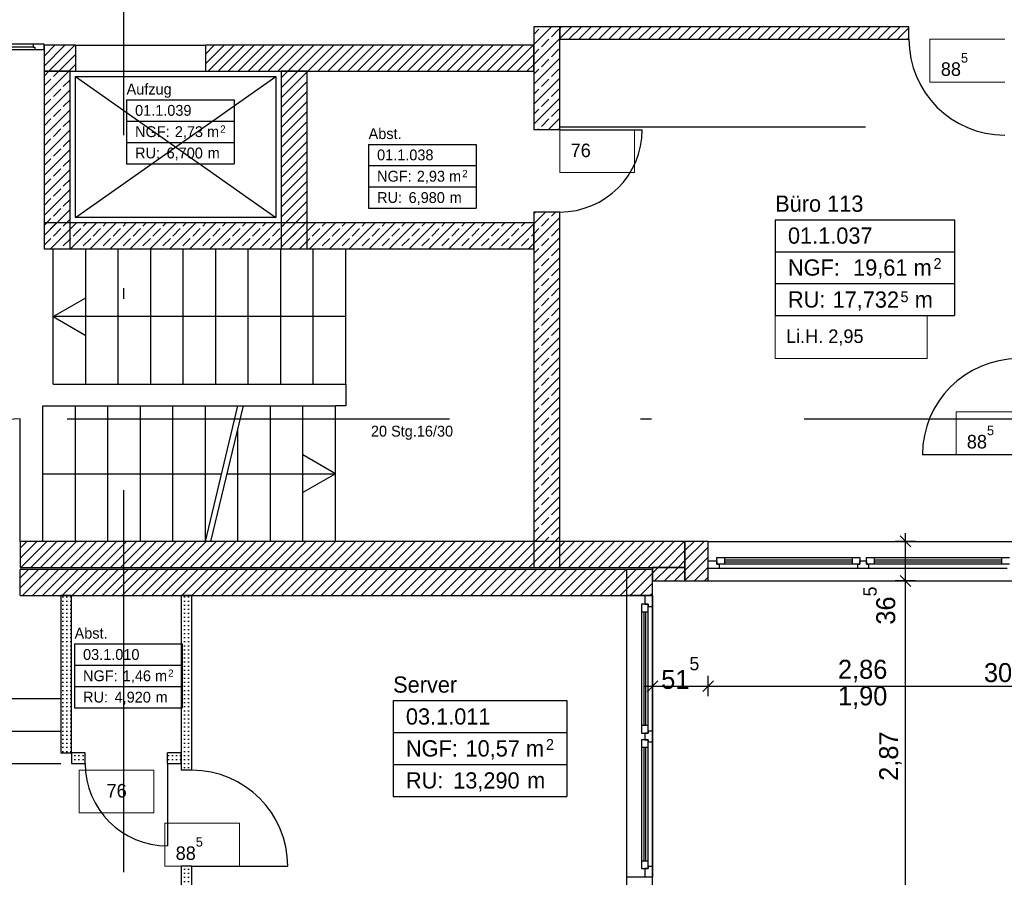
# Model space of a CAD drawing. Extents: x -28.8 to 46.3, y -5 to 85.1.
# Tile 11 of 26: x 4.5 to 13.6, y 26 to 33.9. Entities that reach past the tile are written whole.
import ezdxf

# ---------------------------------------------------------------- set-up
doc = ezdxf.new("R2010")
doc.units = 0
doc.header["$MEASUREMENT"] = 0
for name, pattern in [('Strichlinie', [0.005644, 0.002822, -0.002822]), ('Strichpunktlinie', [0.006703, 0.003528, -0.001764, 0, -0.001411]), ('Wipeout_Contour', [1, 0, -1])]:
    doc.linetypes.add(name, pattern=pattern)
for name, color, linetype in [('1._OG_2_0', 7, 'Continuous'), ('1._OG_2_P_BM_AUSSEN', 7, 'Continuous'), ('1._OG_2_P_ZE_BILD', 7, 'Continuous'), ('1._OG_2_P_ZE_SYMBOL', 7, 'Continuous'), ('1._OG_2_P_ZE_TEXT', 7, 'Continuous'), ('1._OG_2_R_NT_INNENWAND', 7, 'Continuous'), ('1._OG_2_R_NT_TREPPE', 7, 'Continuous'), ('1._OG_2_R_NT_TUER', 7, 'Continuous'), ('1._OG_2_R_TR_AUSSENWAND', 7, 'Continuous'), ('1._OG_2_R_TR_INNENWAND', 7, 'Continuous'), ('1._OG_2_R_TR_UNTERZUG', 7, 'Continuous'), ('1._OG_2_Räume', 7, 'Continuous')]:
    doc.layers.add(name, color=color, linetype=linetype)
doc.styles.add('ERSTELLTER_STIL_1', font='txt')
doc.styles.add('ERSTELLTER_STIL_2', font='txt')
pattern_1 = [(45, (0, 0), (-0.04596194, 0.04596194), [])]
pattern_2 = [(45, (0, 0), (-0.0919239, 0.0919239), []), (45, (-0.04596, 0.04596), (-0.0919239, 0.0919239), [0.0975, -0.0325])]
pattern_3 = [(0, (0, 0), (0, 0.0375), [0, -0.0375])]

msp = doc.modelspace()

# ---------------------------------------------------------------- hatches: boundary and pattern name
at = {"layer": '1._OG_2_R_NT_INNENWAND', "linetype": 'Continuous', "ltscale": 1000}
h = msp.add_hatch(dxfattribs=at)
h.set_pattern_fill('Gips_0002', color=256, style=0, pattern_type=2)
h.set_pattern_definition(pattern_3)
h.paths.add_polyline_path([(4.895, 28.625), (4.895, 27.175), (4.995, 27.175), (4.995, 28.625)], flags=0)
h = msp.add_hatch(dxfattribs=at)
h.set_pattern_fill('Gips_0002', color=256, style=0, pattern_type=2)
h.set_pattern_definition(pattern_3)
h.paths.add_polyline_path([(6.005, 28.625), (6.005, 27.0125), (6.105, 27.0125), (6.105, 28.625)], flags=0)
h = msp.add_hatch(dxfattribs=at)
h.set_pattern_fill('Gips_0002', color=256, style=0, pattern_type=2)
h.set_pattern_definition(pattern_3)
h.paths.add_polyline_path([(4.995, 27.075), (5.12, 27.075), (5.12, 27.175), (4.995, 27.175)], flags=0)
h = msp.add_hatch(dxfattribs=at)
h.set_pattern_fill('Gips_0002', color=256, style=0, pattern_type=2)
h.set_pattern_definition(pattern_3)
h.paths.add_polyline_path([(5.88, 27.075), (6.005, 27.075), (6.005, 27.175), (5.88, 27.175)], flags=0)
h = msp.add_hatch(dxfattribs=at)
h.set_pattern_fill('Gips_0002', color=256, style=0, pattern_type=2)
h.set_pattern_definition(pattern_3)
h.paths.add_polyline_path([(6.005, 22.625), (6.105, 22.625), (6.105, 26.1275), (6.005, 26.1275)], flags=0)
at = {"layer": '1._OG_2_R_TR_AUSSENWAND', "linetype": 'Continuous', "ltscale": 1000}
h = msp.add_hatch(dxfattribs=at)
h.set_pattern_fill('MW_Kalksandstein_0002', color=256, style=0, pattern_type=2)
h.set_pattern_definition(pattern_1)
h.paths.add_polyline_path([(10.87, 29.125), (10.655, 29.125), (10.655, 28.76), (10.87, 28.76), (10.87, 28.875), (10.87, 28.945)], flags=0)
h = msp.add_hatch(dxfattribs=at)
h.set_pattern_fill('MW_Kalksandstein_0002', color=256, style=0, pattern_type=2)
h.set_pattern_definition(pattern_1)
h.paths.add_polyline_path([(10.355, 28.865), (10.115, 28.865), (10.115, 28.625), (10.285, 28.625), (10.355, 28.625)], flags=0)
at = {"layer": '1._OG_2_R_TR_INNENWAND', "linetype": 'Continuous', "ltscale": 1000}
h = msp.add_hatch(dxfattribs=at)
h.set_pattern_fill('Beton__Stahlbeton_0002', color=256, style=0, pattern_type=2)
h.set_pattern_definition(pattern_2)
h.paths.add_polyline_path([(9.26, 33.875), (9.26, 32.925), (9.5, 32.925), (9.5, 33.875)], flags=0)
h = msp.add_hatch(dxfattribs=at)
h.set_pattern_fill('MW_Kalksandstein_0002', color=256, style=0, pattern_type=2)
h.set_pattern_definition(pattern_1)
h.paths.add_polyline_path([(9.5, 33.875), (9.5, 33.76), (12.7213, 33.76), (12.7213, 33.875)], flags=0)
h = msp.add_hatch(dxfattribs=at)
h.set_pattern_fill('MW_Kalksandstein_0002', color=256, style=0, pattern_type=2)
h.set_pattern_definition(pattern_1)
h.paths.add_polyline_path([(4.74, 33.705), (4.74, 33.465), (5.03, 33.465), (5.03, 33.705)], flags=0)
h = msp.add_hatch(dxfattribs=at)
h.set_pattern_fill('MW_Kalksandstein_0002', color=256, style=0, pattern_type=2)
h.set_pattern_definition(pattern_1)
h.paths.add_polyline_path([(6.23, 33.705), (6.23, 33.465), (9.26, 33.465), (9.26, 33.705)], flags=0)
h = msp.add_hatch(dxfattribs=at)
h.set_pattern_fill('Beton__Stahlbeton_0002', color=256, style=0, pattern_type=2)
h.set_pattern_definition(pattern_2)
h.paths.add_polyline_path([(4.98, 31.825), (4.98, 33.465), (4.74, 33.465), (4.74, 31.825)], flags=0)
h = msp.add_hatch(dxfattribs=at)
h.set_pattern_fill('MW_Kalksandstein_0002', color=256, style=0, pattern_type=2)
h.set_pattern_definition(pattern_1)
h.paths.add_polyline_path([(6.93, 33.465), (6.93, 31.825), (7.17, 31.825), (7.17, 33.465)], flags=0)
h = msp.add_hatch(dxfattribs=at)
h.set_pattern_fill('Beton__Stahlbeton_0002', color=256, style=0, pattern_type=2)
h.set_pattern_definition(pattern_2)
h.paths.add_polyline_path([(9.26, 28.885), (9.5, 28.885), (9.5, 32.165), (9.26, 32.165)], flags=0)
h = msp.add_hatch(dxfattribs=at)
h.set_pattern_fill('Beton__Stahlbeton_0002', color=256, style=0, pattern_type=2)
h.set_pattern_definition(pattern_2)
h.paths.add_polyline_path([(4.74, 31.825), (9.26, 31.825), (9.26, 32.065), (4.74, 32.065)], flags=0)
h = msp.add_hatch(dxfattribs=at)
h.set_pattern_fill('MW_Kalksandstein_0002', color=256, style=0, pattern_type=2)
h.set_pattern_definition(pattern_1)
h.paths.add_polyline_path([(10.655, 29.125), (4.52, 29.125), (4.52, 28.885), (10.655, 28.885)], flags=0)
h = msp.add_hatch(dxfattribs=at)
h.set_pattern_fill('MW_Kalksandstein_0002', color=256, style=0, pattern_type=2)
h.set_pattern_definition(pattern_1)
h.paths.add_polyline_path([(10.355, 28.885), (10.355, 28.76), (10.655, 28.76), (10.655, 28.885)], flags=0)

# ---------------------------------------------------------------- linework, layer by layer
at = {"layer": '1._OG_2_0', "linetype": 'Continuous', "ltscale": 1000}
for p, q in [((12.7213, 33.76), (12.7213, 33.875)), ((4.74, 33.665), (4.74, 33.705)), ((9.5, 32.925), (9.26, 32.925)), ((9.5, 32.165), (9.26, 32.165)), ((4.52, 29.125), (4.52, 28.885)), ((10.87, 28.945), (10.87, 29.125)), ((10.87, 28.875), (10.87, 28.945)), ((10.87, 28.76), (10.87, 28.875)), ((10.285, 28.625), (10.115, 28.625)), ((10.355, 28.625), (10.285, 28.625)), ((5.12, 27.075), (5.12, 27.175)), ((5.88, 27.075), (5.88, 27.175)), ((6.105, 27.0125), (6.005, 27.0125)), ((6.105, 26.1275), (6.005, 26.1275)), ((10.285, 26.025), (10.115, 26.025)), ((10.355, 26.025), (10.285, 26.025))]:
    msp.add_line(p, q, dxfattribs=at)
at = {"layer": '1._OG_2_P_BM_AUSSEN', "linetype": 'Continuous', "ltscale": 1000}
for p, q in [((12.74, 29.075), (12.64, 29.175)), ((12.69, 29.125), (12.69, 29.2)), ((12.7837, 29.125), (12.5962, 29.125)), ((12.64, 28.81), (12.74, 28.71)), ((12.7837, 28.76), (12.5962, 28.76)), ((12.69, 25.89), (12.69, 28.76)), ((10.92, 27.8396), (10.82, 27.7396)), ((10.87, 27.6959), (10.87, 27.8834)), ((10.87, 27.7896), (13.73, 27.7896))]:
    msp.add_line(p, q, dxfattribs=at)
at = {"layer": '1._OG_2_P_ZE_BILD', "linetype": 'Strichpunktlinie', "ltscale": 1000}
for p, q in [((5.4753, -1.1407), (5.4753, 45.0624)), ((-1.8494, 30.2569), (16.6285, 30.2569))]:
    msp.add_line(p, q, dxfattribs=at)
at = {"layer": '1._OG_2_P_ZE_SYMBOL', "linetype": 'Continuous', "ltscale": 1000}
for p, q in [((5.03, 33.415), (6.88, 33.415)), ((5.03, 32.115), (5.03, 33.415)), ((5.03, 32.115), (6.88, 33.415)), ((5.03, 33.415), (6.88, 32.115)), ((6.88, 33.415), (6.88, 32.115)), ((6.88, 32.115), (5.03, 32.115))]:
    msp.add_line(p, q, dxfattribs=at)
at = {"layer": '1._OG_2_P_ZE_TEXT', "color": 255, "linetype": 'Continuous', "lineweight": 18, "ltscale": 1000}
for p, q in [((13.6063, 33.76), (12.9165, 33.76)), ((12.9165, 33.76), (12.9165, 33.3636)), ((12.9165, 33.3636), (13.6063, 33.3636)), ((10.1898, 32.925), (9.5, 32.925)), ((9.5, 32.925), (9.5, 32.5286)), ((10.1898, 32.5286), (10.1898, 32.925)), ((9.5, 32.5286), (10.1898, 32.5286)), ((12.8889, 31.2097), (11.4878, 31.2097)), ((11.4878, 31.2097), (11.4878, 30.8133)), ((12.8889, 30.8133), (12.8889, 31.2097)), ((11.4878, 30.8133), (12.8889, 30.8133)), ((13.8463, 30.3214), (13.1565, 30.3214)), ((13.1565, 30.3214), (13.1565, 29.925)), ((13.1565, 29.925), (13.8463, 29.925)), ((5.755, 27.015), (5.0652, 27.015)), ((5.0652, 27.015), (5.0652, 26.6186)), ((5.755, 26.6186), (5.755, 27.015)), ((5.0652, 26.6186), (5.755, 26.6186)), ((6.5448, 26.5239), (5.855, 26.5239)), ((5.855, 26.5239), (5.855, 26.1275)), ((6.5448, 26.1275), (6.5448, 26.5239)), ((5.855, 26.1275), (6.5448, 26.1275))]:
    msp.add_line(p, q, dxfattribs=at)
at = {"layer": '1._OG_2_R_NT_INNENWAND', "linetype": 'Continuous', "ltscale": 1000}
for p, q in [((13.7313, 29.925), (12.8463, 29.925)), ((4.895, 28.625), (4.895, 27.175)), ((4.995, 28.625), (4.895, 28.625)), ((4.995, 27.175), (4.995, 28.625)), ((6.005, 28.625), (6.005, 27.0125)), ((6.105, 28.625), (6.005, 28.625)), ((6.105, 27.0125), (6.105, 28.625)), ((4.895, 27.175), (4.995, 27.175)), ((5.12, 27.175), (4.995, 27.175)), ((4.995, 27.175), (4.995, 27.075)), ((6.005, 27.175), (5.88, 27.175)), ((6.005, 27.075), (6.005, 27.175)), ((4.995, 27.075), (5.12, 27.075)), ((5.88, 27.075), (6.005, 27.075)), ((5.88, 27.075), (5.88, 26.315)), ((6.005, 26.1275), (6.005, 22.625)), ((6.105, 22.625), (6.105, 26.1275)), ((6.105, 26.1275), (6.99, 26.1275))]:
    msp.add_line(p, q, dxfattribs=at)
for centre, radius, start, end in [((13.7313, 29.925), 0.885, 90, 180), ((5.88, 27.075), 0.76, 180, 270), ((6.105, 26.1275), 0.885, 0, 90)]:
    msp.add_arc(centre, radius, start, end, dxfattribs=at)
at = {"layer": '1._OG_2_R_NT_TREPPE', "linetype": 'Continuous', "ltscale": 1000}
for p, q in [((4.825, 30.575), (4.825, 31.825)), ((5.125, 30.575), (5.125, 31.825)), ((5.425, 30.575), (5.425, 31.825)), ((5.725, 30.575), (5.725, 31.825)), ((6.025, 30.575), (6.025, 31.825)), ((6.325, 30.575), (6.325, 31.825)), ((6.625, 30.575), (6.625, 31.825)), ((6.925, 30.575), (6.925, 31.825)), ((7.225, 30.575), (7.225, 31.825)), ((7.525, 30.575), (7.525, 31.825)), ((4.825, 31.2), (5.125, 31.3732)), ((7.525, 31.2), (4.825, 31.2)), ((4.825, 31.2), (5.125, 31.0268)), ((4.825, 30.575), (7.525, 30.575)), ((7.525, 30.575), (7.525, 30.375)), ((4.73, 29.125), (4.73, 30.375)), ((4.73, 30.375), (7.43, 30.375)), ((5.03, 29.125), (5.03, 30.375)), ((5.33, 29.125), (5.33, 30.375)), ((5.63, 29.125), (5.63, 30.375)), ((5.93, 29.125), (5.93, 30.375)), ((6.23, 29.125), (6.23, 30.375)), ((6.23, 29.125), (6.53, 30.375)), ((6.28, 29.125), (6.58, 30.375)), ((6.83, 29.125), (6.83, 30.375)), ((7.13, 29.125), (7.13, 30.375)), ((7.43, 29.125), (7.43, 30.375)), ((7.525, 30.375), (7.43, 30.375)), ((6.53, 29.125), (6.53, 30.1667)), ((7.43, 29.75), (7.13, 29.9232)), ((4.73, 29.75), (6.38, 29.75)), ((6.43, 29.75), (7.43, 29.75)), ((7.43, 29.75), (7.13, 29.5768)), ((2.105, 27.675), (4.895, 27.675)), ((2.105, 27.375), (4.895, 27.375)), ((2.105, 27.075), (4.895, 27.075))]:
    msp.add_line(p, q, dxfattribs=at)
at = {"layer": '1._OG_2_R_NT_TUER', "linetype": 'Strichlinie', "ltscale": 1000}
for p, q in [((5.03, 33.705), (6.23, 33.705)), ((5.03, 33.465), (6.23, 33.465))]:
    msp.add_line(p, q, dxfattribs=at)
at = {"layer": '1._OG_2_R_TR_AUSSENWAND', "linetype": 'Continuous', "ltscale": 1000}
for p, q in [((10.87, 29.125), (10.655, 29.125)), ((10.655, 29.125), (10.655, 28.76)), ((10.87, 29.125), (13.73, 29.125)), ((10.355, 28.865), (10.115, 28.865)), ((10.115, 28.865), (10.115, 28.625)), ((10.355, 28.625), (10.355, 28.865)), ((10.655, 28.76), (10.87, 28.76)), ((10.87, 28.76), (13.73, 28.76)), ((10.115, 28.625), (10.115, 26.025)), ((10.355, 28.625), (10.355, 26.025)), ((10.115, 26.025), (10.115, 25.89)), ((10.355, 25.89), (10.355, 26.025))]:
    msp.add_line(p, q, dxfattribs=at)
at = {"layer": '1._OG_2_R_TR_INNENWAND', "linetype": 'Continuous', "ltscale": 1000}
for p, q in [((9.26, 33.875), (9.26, 32.925)), ((9.5, 33.875), (9.26, 33.875)), ((9.5, 32.925), (9.5, 33.875)), ((12.7213, 33.875), (9.5, 33.875)), ((9.5, 33.875), (9.5, 33.76)), ((9.5, 33.76), (12.7213, 33.76)), ((5.03, 33.705), (4.74, 33.705)), ((4.74, 33.705), (4.74, 33.465)), ((5.03, 33.705), (5.03, 33.465)), ((9.26, 33.705), (6.23, 33.705)), ((6.23, 33.705), (6.23, 33.465)), ((9.26, 33.465), (9.26, 33.705)), ((4.98, 33.465), (4.74, 33.465)), ((4.74, 33.465), (4.74, 31.825)), ((4.74, 33.465), (5.03, 33.465)), ((4.98, 31.825), (4.98, 33.465)), ((6.23, 33.465), (9.26, 33.465)), ((6.93, 33.465), (6.93, 31.825)), ((7.17, 33.465), (6.93, 33.465)), ((7.17, 31.825), (7.17, 33.465)), ((9.5, 32.925), (10.26, 32.925)), ((9.26, 32.165), (9.26, 28.885)), ((9.5, 28.885), (9.5, 32.165)), ((9.26, 32.065), (4.74, 32.065)), ((4.74, 32.065), (4.74, 31.825)), ((9.26, 31.825), (9.26, 32.065)), ((4.74, 31.825), (9.26, 31.825)), ((4.74, 31.825), (4.98, 31.825)), ((6.93, 31.825), (7.17, 31.825)), ((4.52, 29.125), (4.52, 30.255)), ((10.655, 29.125), (4.52, 29.125)), ((10.655, 28.885), (10.655, 29.125)), ((4.52, 28.885), (10.655, 28.885)), ((10.355, 28.865), (4.52, 28.865)), ((4.52, 28.625), (4.52, 28.865)), ((9.26, 28.885), (9.5, 28.885)), ((10.355, 28.885), (10.355, 28.76)), ((10.655, 28.885), (10.355, 28.885)), ((10.655, 28.76), (10.655, 28.885)), ((10.355, 28.76), (10.655, 28.76))]:
    msp.add_line(p, q, dxfattribs=at)
for centre, radius, start, end in [((13.6063, 33.76), 0.885, 180, 270), ((9.5, 32.925), 0.76, 270, 0), ((4.52, 29.125), 1.13, 90, 180)]:
    msp.add_arc(centre, radius, start, end, dxfattribs=at)
at = {"layer": '1._OG_2_R_TR_UNTERZUG', "linetype": 'Strichlinie', "ltscale": 1000}
msp.add_line((9.5, 32.95), (36.26, 32.95), dxfattribs=at)
at = {"layer": '1._OG_2_Räume', "linetype": 'Continuous', "ltscale": 1000}
for p, q in [((5.5019, 33.2004), (5.5019, 32.6112)), ((5.5019, 33.2004), (6.495, 33.2004)), ((6.495, 33.2004), (6.495, 32.6112)), ((5.5019, 33.004), (6.495, 33.004)), ((5.5019, 32.8076), (6.495, 32.8076)), ((7.7353, 32.7894), (7.7353, 32.2001)), ((7.7353, 32.7894), (8.7284, 32.7894)), ((8.7284, 32.7894), (8.7284, 32.2001)), ((5.5019, 32.6112), (6.495, 32.6112)), ((7.7353, 32.593), (8.7284, 32.593)), ((7.7353, 32.3965), (8.7284, 32.3965)), ((7.7353, 32.2001), (8.7284, 32.2001)), ((11.4878, 32.0937), (11.4878, 31.2097)), ((11.4878, 32.0937), (13.1425, 32.0937)), ((13.1425, 32.0937), (13.1425, 31.2097)), ((11.4878, 31.799), (13.1425, 31.799)), ((11.4878, 31.5044), (13.1425, 31.5044)), ((11.4878, 31.2097), (13.1425, 31.2097)), ((5.0219, 28.1787), (5.0219, 27.5894)), ((5.0219, 28.1787), (6.015, 28.1787)), ((6.015, 28.1787), (6.015, 27.5894)), ((5.0219, 27.9823), (6.015, 27.9823)), ((5.0219, 27.7858), (6.015, 27.7858)), ((7.9621, 27.6555), (7.9621, 26.7716)), ((7.9621, 27.6555), (9.5656, 27.6555)), ((9.5656, 27.6555), (9.5656, 26.7716)), ((5.0219, 27.5894), (6.015, 27.5894)), ((7.9621, 27.3609), (9.5656, 27.3609)), ((7.9621, 27.0662), (9.5656, 27.0662)), ((7.9621, 26.7716), (9.5656, 26.7716))]:
    msp.add_line(p, q, dxfattribs=at)

# ---------------------------------------------------------------- texts
at = {"layer": '1._OG_2_P_BM_AUSSEN', "linetype": 'Continuous', "char_height": 0.175, "attachment_point": 7, "rotation": 90, "style": 'ERSTELLTER_STIL_2'}
for s, insert in [('{36\\A1{\\H0.7x;\\S5^  ;}}', (12.598, 28.3568)), ('{2,87}', (12.655, 26.9156))]:
    msp.add_mtext(s, dxfattribs=dict(at, insert=insert))
at = {"layer": '1._OG_2_P_BM_AUSSEN', "linetype": 'Continuous', "char_height": 0.175, "attachment_point": 7, "style": 'ERSTELLTER_STIL_2'}
for s, insert in [('{51\\A1{\\H0.7x;\\S5^  ;}}', (10.4359, 27.7617)), ('{2,86}', (12.0672, 27.8246)), ('{30}', (13.4144, 27.8246)), ('{1,90}', (12.0672, 27.5796))]:
    msp.add_mtext(s, dxfattribs=dict(at, insert=insert))
at = {"layer": '1._OG_2_P_ZE_TEXT', "linetype": 'Continuous'}
for s, insert, char_height, attachment_point, style in [('{88\\A1{\\H0.7x;\\S5^  ;}}', (13.0165, 33.6314), 0.125, 1, 'ERSTELLTER_STIL_2'), ('{76}', (9.6, 32.7964), 0.125, 1, 'ERSTELLTER_STIL_2'), ('{Li.H. 2,95}', (11.5878, 31.0812), 0.125, 1, 'ERSTELLTER_STIL_2'), ('{20 Stg.16/30}', (7.7569, 30.1925), 0.1, 1, 'ERSTELLTER_STIL_1'), ('{88\\A1{\\H0.7x;\\S5^  ;}}', (13.2565, 30.1929), 0.125, 1, 'ERSTELLTER_STIL_2'), ('{76}', (5.4101, 26.8864), 0.125, 2, 'ERSTELLTER_STIL_2'), ('{88\\A1{\\H0.7x;\\S5^  ;}}', (5.955, 26.3954), 0.125, 1, 'ERSTELLTER_STIL_2')]:
    msp.add_mtext(s, dxfattribs=dict(at, insert=insert, char_height=char_height, attachment_point=attachment_point, style=style))
at = {"layer": '1._OG_2_Räume', "linetype": 'Continuous'}
for s, insert, char_height, attachment_point, style in [('{Aufzug}', (5.5019, 33.3495), 0.1, 1, 'ERSTELLTER_STIL_1'), ('{01.1.039 }', (5.5805, 33.153), 0.1, 1, 'ERSTELLTER_STIL_2'), ('{NGF: }', (5.5805, 32.9566), 0.1, 1, 'ERSTELLTER_STIL_2'), ('{2,73 m}', (5.9471, 32.9566), 0.1, 1, 'ERSTELLTER_STIL_2'), ('{2}', (6.3658, 32.9642), 0.06667, 1, 'ERSTELLTER_STIL_2'), ('{Abst.}', (7.7353, 32.9384), 0.1, 1, 'ERSTELLTER_STIL_1'), ('{RU: }', (5.5805, 32.7602), 0.1, 1, 'ERSTELLTER_STIL_2'), ('{6,700}', (5.8712, 32.6408), 0.1, 7, 'ERSTELLTER_STIL_2'), ('{ m}', (6.2131, 32.7602), 0.1, 1, 'ERSTELLTER_STIL_2'), ('{01.1.038 }', (7.8139, 32.742), 0.1, 1, 'ERSTELLTER_STIL_2'), ('{NGF: }', (7.8139, 32.5455), 0.1, 1, 'ERSTELLTER_STIL_2'), ('{2,93 m}', (8.1805, 32.5455), 0.1, 1, 'ERSTELLTER_STIL_2'), ('{2}', (8.5993, 32.5532), 0.06667, 1, 'ERSTELLTER_STIL_2'), ('{RU: }', (7.8139, 32.3491), 0.1, 1, 'ERSTELLTER_STIL_2'), ('{6,980}', (8.1046, 32.2297), 0.1, 7, 'ERSTELLTER_STIL_2'), ('{ m}', (8.4466, 32.3491), 0.1, 1, 'ERSTELLTER_STIL_2'), ('{Büro 113}', (11.4878, 32.3172), 0.15, 1, 'ERSTELLTER_STIL_1'), ('{01.1.037 }', (11.6057, 32.0226), 0.15, 1, 'ERSTELLTER_STIL_2'), ('{NGF: }', (11.6057, 31.7279), 0.15, 1, 'ERSTELLTER_STIL_2'), ('{19,61 m}', (12.2069, 31.7279), 0.15, 1, 'ERSTELLTER_STIL_2'), ('{2}', (12.9488, 31.7393), 0.1, 1, 'ERSTELLTER_STIL_2'), ('{17,732}', (12.0171, 31.2542), 0.15, 7, 'ERSTELLTER_STIL_2'), ('{5}', (12.6439, 31.3316), 0.1, 7, 'ERSTELLTER_STIL_2'), ('{RU: }', (11.6057, 31.4333), 0.15, 1, 'ERSTELLTER_STIL_2'), ('{ m}', (12.7198, 31.4333), 0.15, 1, 'ERSTELLTER_STIL_2'), ('{Abst.}', (5.0219, 28.3277), 0.1, 1, 'ERSTELLTER_STIL_1'), ('{03.1.010 }', (5.1004, 28.1313), 0.1, 1, 'ERSTELLTER_STIL_2'), ('{NGF: }', (5.1004, 27.9348), 0.1, 1, 'ERSTELLTER_STIL_2'), ('{1,46 m}', (5.4671, 27.9348), 0.1, 1, 'ERSTELLTER_STIL_2'), ('{2}', (5.8858, 27.9425), 0.06667, 1, 'ERSTELLTER_STIL_2'), ('{Server}', (7.9621, 27.8791), 0.15, 1, 'ERSTELLTER_STIL_1'), ('{RU: }', (5.1004, 27.7384), 0.1, 1, 'ERSTELLTER_STIL_2'), ('{4,920}', (5.3912, 27.619), 0.1, 7, 'ERSTELLTER_STIL_2'), ('{ m}', (5.7331, 27.7384), 0.1, 1, 'ERSTELLTER_STIL_2'), ('{03.1.011 }', (8.08, 27.5844), 0.15, 1, 'ERSTELLTER_STIL_2'), ('{NGF: }', (8.08, 27.2898), 0.15, 1, 'ERSTELLTER_STIL_2'), ('{10,57 m}', (8.6299, 27.2898), 0.15, 1, 'ERSTELLTER_STIL_2'), ('{2}', (9.3719, 27.3012), 0.1, 1, 'ERSTELLTER_STIL_2'), ('{RU: }', (8.08, 26.9951), 0.15, 1, 'ERSTELLTER_STIL_2'), ('{13,290}', (8.5161, 26.816), 0.15, 7, 'ERSTELLTER_STIL_2'), ('{ m}', (9.1429, 26.9951), 0.15, 1, 'ERSTELLTER_STIL_2')]:
    msp.add_mtext(s, dxfattribs=dict(at, insert=insert, char_height=char_height, attachment_point=attachment_point, style=style))

# ---------------------------------------------------------------- wipeouts: each hides what was drawn before it
at = {"color": 254, "linetype": 'Wipeout_Contour', "lineweight": 0, "ltscale": 271.156032}
msp.add_wipeout([(4.655, 33.685), (4.64, 33.685), (4.64, 33.715), (3.64, 33.715), (3.64, 33.685), (3.625, 33.685), (3.625, 33.665), (4.655, 33.665)], dxfattribs=at).dxf.layer = '1._OG_2_R_NT_INNENWAND'
at = {"color": 254, "linetype": 'Wipeout_Contour', "lineweight": 0, "ltscale": 124.614223}
msp.add_wipeout([(10.97, 28.875), (10.97, 28.915), (12.25, 28.915), (12.25, 28.875)], dxfattribs=at).dxf.layer = '1._OG_2_R_TR_AUSSENWAND'
at = {"color": 254, "linetype": 'Wipeout_Contour', "lineweight": 0, "ltscale": 126.775305}
msp.add_wipeout([(12.35, 28.875), (12.35, 28.915), (13.63, 28.915), (13.63, 28.875)], dxfattribs=at).dxf.layer = '1._OG_2_R_TR_AUSSENWAND'

# ---------------------------------------------------------------- next in the draw order: wipeouts: each hides what was drawn before it
at = {"color": 254, "linetype": 'Wipeout_Contour', "lineweight": 0, "ltscale": 203.984971}
msp.add_wipeout([(4.74, 33.715), (4.64, 33.715), (4.64, 33.685), (4.655, 33.685), (4.655, 33.665), (4.74, 33.665)], dxfattribs=at).dxf.layer = '1._OG_2_R_NT_INNENWAND'
at = {"color": 254, "linetype": 'Wipeout_Contour', "lineweight": 0, "ltscale": 185.393272}
msp.add_wipeout([(10.87, 28.945), (10.95, 28.945), (10.95, 28.915), (10.97, 28.915), (10.97, 28.875), (10.87, 28.875)], dxfattribs=at).dxf.layer = '1._OG_2_R_TR_AUSSENWAND'
at = {"color": 254, "linetype": 'Wipeout_Contour', "lineweight": 0, "ltscale": 124.720798}
msp.add_wipeout([(11.02, 28.915), (11.02, 28.935), (12.2, 28.935), (12.2, 28.915)], dxfattribs=at).dxf.layer = '1._OG_2_R_TR_AUSSENWAND'
at = {"color": 254, "linetype": 'Wipeout_Contour', "lineweight": 0, "ltscale": 188.682041}
msp.add_wipeout([(12.3, 28.875), (12.25, 28.875), (12.25, 28.915), (12.27, 28.915), (12.27, 28.945), (12.3, 28.945)], dxfattribs=at).dxf.layer = '1._OG_2_R_TR_AUSSENWAND'
at = {"color": 254, "linetype": 'Wipeout_Contour', "lineweight": 0, "ltscale": 126.880072}
msp.add_wipeout([(12.4, 28.915), (12.4, 28.935), (13.58, 28.935), (13.58, 28.915)], dxfattribs=at).dxf.layer = '1._OG_2_R_TR_AUSSENWAND'
at = {"color": 254, "linetype": 'Wipeout_Contour', "lineweight": 0, "ltscale": 119.204786}
msp.add_wipeout([(10.355, 28.525), (10.315, 28.525), (10.315, 27.375), (10.355, 27.375)], dxfattribs=at).dxf.layer = '1._OG_2_R_TR_AUSSENWAND'
at = {"color": 254, "linetype": 'Wipeout_Contour', "lineweight": 0, "ltscale": 114.528275}
msp.add_wipeout([(10.355, 27.275), (10.315, 27.275), (10.315, 26.125), (10.355, 26.125)], dxfattribs=at).dxf.layer = '1._OG_2_R_TR_AUSSENWAND'

# ---------------------------------------------------------------- next in the draw order: linework, layer by layer
at = {"layer": '1._OG_2_R_NT_INNENWAND', "linetype": 'Continuous', "ltscale": 1000}
for p, q in [((4.64, 33.715), (3.64, 33.715)), ((4.74, 33.715), (4.64, 33.715)), ((4.64, 33.715), (4.64, 33.685)), ((4.74, 33.665), (4.74, 33.715)), ((3.625, 33.665), (4.655, 33.665)), ((4.64, 33.685), (3.64, 33.685)), ((4.64, 33.685), (4.655, 33.685)), ((4.655, 33.685), (4.655, 33.665)), ((4.655, 33.665), (4.74, 33.665)), ((4.74, 33.665), (4.74, 33.705))]:
    msp.add_line(p, q, dxfattribs=at)
at = {"layer": '1._OG_2_R_TR_AUSSENWAND', "linetype": 'Continuous', "ltscale": 1000}
msp.add_line((10.87, 28.875), (10.87, 28.945), dxfattribs=at)

# ---------------------------------------------------------------- next in the draw order: wipeouts: each hides what was drawn before it
at = {"color": 254, "linetype": 'Wipeout_Contour', "lineweight": 0, "ltscale": 124.869234}
msp.add_wipeout([(11.02, 28.955), (11.02, 28.975), (12.2, 28.975), (12.2, 28.955)], dxfattribs=at).dxf.layer = '1._OG_2_R_TR_AUSSENWAND'
at = {"color": 254, "linetype": 'Wipeout_Contour', "lineweight": 0, "ltscale": 127.025986}
msp.add_wipeout([(12.4, 28.955), (12.4, 28.975), (13.58, 28.975), (13.58, 28.955)], dxfattribs=at).dxf.layer = '1._OG_2_R_TR_AUSSENWAND'
at = {"color": 254, "linetype": 'Wipeout_Contour', "lineweight": 0, "ltscale": 181.727654}
msp.add_wipeout([(10.285, 28.625), (10.285, 28.545), (10.315, 28.545), (10.315, 28.525), (10.355, 28.525), (10.355, 28.625)], dxfattribs=at).dxf.layer = '1._OG_2_R_TR_AUSSENWAND'
at = {"color": 254, "linetype": 'Wipeout_Contour', "lineweight": 0, "ltscale": 119.164086}
msp.add_wipeout([(10.315, 28.475), (10.295, 28.475), (10.295, 27.425), (10.315, 27.425)], dxfattribs=at).dxf.layer = '1._OG_2_R_TR_AUSSENWAND'
at = {"color": 254, "linetype": 'Wipeout_Contour', "lineweight": 0, "ltscale": 175.654454}
msp.add_wipeout([(10.355, 27.325), (10.355, 27.375), (10.315, 27.375), (10.315, 27.355), (10.285, 27.355), (10.285, 27.325)], dxfattribs=at).dxf.layer = '1._OG_2_R_TR_AUSSENWAND'
at = {"color": 254, "linetype": 'Wipeout_Contour', "lineweight": 0, "ltscale": 114.485922}
msp.add_wipeout([(10.315, 27.225), (10.295, 27.225), (10.295, 26.175), (10.315, 26.175)], dxfattribs=at).dxf.layer = '1._OG_2_R_TR_AUSSENWAND'
at = {"color": 254, "linetype": 'Wipeout_Contour', "lineweight": 0, "ltscale": 168.937165}
msp.add_wipeout([(10.355, 26.025), (10.355, 26.125), (10.315, 26.125), (10.315, 26.105), (10.285, 26.105), (10.285, 26.025)], dxfattribs=at).dxf.layer = '1._OG_2_R_TR_AUSSENWAND'

# ---------------------------------------------------------------- next in the draw order: hatches: boundary and pattern name
at = {"layer": '1._OG_2_R_TR_INNENWAND', "linetype": 'Continuous', "ltscale": 1000}
h = msp.add_hatch(dxfattribs=at)
h.set_pattern_fill('MW_Kalksandstein_0002', color=256, style=0, pattern_type=2)
h.set_pattern_definition(pattern_1)
h.paths.add_polyline_path([(4.52, 28.865), (4.52, 28.625), (10.355, 28.625), (10.355, 28.865)], flags=0)

# ---------------------------------------------------------------- next in the draw order: linework, layer by layer
at = {"layer": '1._OG_2_P_BM_AUSSEN', "linetype": 'Continuous', "ltscale": 1000}
for p, q in [((10.355, 27.6959), (10.355, 27.8834)), ((10.355, 27.7896), (10.87, 27.7896))]:
    msp.add_line(p, q, dxfattribs=at)
at = {"layer": '1._OG_2_R_TR_AUSSENWAND', "linetype": 'Continuous', "ltscale": 1000}
for p, q in [((10.355, 28.625), (10.285, 28.625)), ((10.355, 26.025), (10.285, 26.025))]:
    msp.add_line(p, q, dxfattribs=at)
at = {"layer": '1._OG_2_R_TR_INNENWAND', "linetype": 'Continuous', "ltscale": 1000}
for p, q in [((10.355, 28.625), (10.355, 28.865)), ((4.52, 28.625), (10.355, 28.625))]:
    msp.add_line(p, q, dxfattribs=at)

# ---------------------------------------------------------------- next in the draw order: wipeouts: each hides what was drawn before it
at = {"color": 254, "linetype": 'Wipeout_Contour', "lineweight": 0, "ltscale": 123.855143}
msp.add_wipeout([(10.95, 28.915), (10.95, 28.975), (11.02, 28.975), (11.02, 28.915)], dxfattribs=at).dxf.layer = '1._OG_2_R_TR_AUSSENWAND'
at = {"color": 254, "linetype": 'Wipeout_Contour', "lineweight": 0, "ltscale": 125.716045}
msp.add_wipeout([(12.2, 28.915), (12.2, 28.975), (12.27, 28.975), (12.27, 28.915)], dxfattribs=at).dxf.layer = '1._OG_2_R_TR_AUSSENWAND'
at = {"color": 254, "linetype": 'Wipeout_Contour', "lineweight": 0, "ltscale": 127.966087}
msp.add_wipeout([(13.58, 28.915), (13.58, 28.975), (13.65, 28.975), (13.65, 28.915)], dxfattribs=at).dxf.layer = '1._OG_2_R_TR_AUSSENWAND'
at = {"color": 254, "linetype": 'Wipeout_Contour', "lineweight": 0, "ltscale": 119.108855}
msp.add_wipeout([(10.275, 28.475), (10.255, 28.475), (10.255, 27.425), (10.275, 27.425)], dxfattribs=at).dxf.layer = '1._OG_2_R_TR_AUSSENWAND'
at = {"color": 254, "linetype": 'Wipeout_Contour', "lineweight": 0, "ltscale": 114.428431}
msp.add_wipeout([(10.275, 27.225), (10.255, 27.225), (10.255, 26.175), (10.275, 26.175)], dxfattribs=at).dxf.layer = '1._OG_2_R_TR_AUSSENWAND'

# ---------------------------------------------------------------- next in the draw order: linework, layer by layer
at = {"layer": '1._OG_2_R_TR_AUSSENWAND', "linetype": 'Continuous', "ltscale": 1000}
for p, q in [((10.87, 28.945), (10.95, 28.945)), ((10.95, 28.915), (10.95, 28.975)), ((10.95, 28.945), (10.95, 28.915)), ((10.95, 28.915), (10.97, 28.915)), ((10.97, 28.915), (10.97, 28.875)), ((12.25, 28.875), (12.25, 28.915)), ((10.97, 28.875), (10.87, 28.875)), ((12.25, 28.875), (10.97, 28.875))]:
    msp.add_line(p, q, dxfattribs=at)

# ---------------------------------------------------------------- next in the draw order: wipeouts: each hides what was drawn before it
at = {"color": 254, "linetype": 'Wipeout_Contour', "lineweight": 0, "ltscale": 124.795012}
msp.add_wipeout([(11.02, 28.955), (12.2, 28.955), (12.2, 28.935), (11.02, 28.935)], dxfattribs=at).dxf.layer = '1._OG_2_R_TR_AUSSENWAND'
at = {"color": 254, "linetype": 'Wipeout_Contour', "lineweight": 0, "ltscale": 188.647024}
msp.add_wipeout([(12.3, 28.945), (12.33, 28.945), (12.33, 28.915), (12.35, 28.915), (12.35, 28.875), (12.3, 28.875)], dxfattribs=at).dxf.layer = '1._OG_2_R_TR_AUSSENWAND'
at = {"color": 254, "linetype": 'Wipeout_Contour', "lineweight": 0, "ltscale": 121.248937}
msp.add_wipeout([(10.315, 28.545), (10.255, 28.545), (10.255, 28.475), (10.315, 28.475)], dxfattribs=at).dxf.layer = '1._OG_2_R_TR_AUSSENWAND'
at = {"color": 254, "linetype": 'Wipeout_Contour', "lineweight": 0, "ltscale": 117.045148}
msp.add_wipeout([(10.315, 27.425), (10.255, 27.425), (10.255, 27.355), (10.315, 27.355)], dxfattribs=at).dxf.layer = '1._OG_2_R_TR_AUSSENWAND'
at = {"color": 254, "linetype": 'Wipeout_Contour', "lineweight": 0, "ltscale": 112.378621}
msp.add_wipeout([(10.315, 26.175), (10.255, 26.175), (10.255, 26.105), (10.315, 26.105)], dxfattribs=at).dxf.layer = '1._OG_2_R_TR_AUSSENWAND'

# ---------------------------------------------------------------- next in the draw order: linework, layer by layer
at = {"layer": '1._OG_2_R_TR_AUSSENWAND', "linetype": 'Continuous', "ltscale": 1000}
for p, q in [((10.95, 28.975), (11.02, 28.975)), ((11.02, 28.915), (10.95, 28.915)), ((11.02, 28.975), (12.2, 28.975)), ((11.02, 28.975), (11.02, 28.915)), ((11.02, 28.955), (12.2, 28.955)), ((12.2, 28.935), (11.02, 28.935)), ((12.2, 28.915), (11.02, 28.915)), ((12.2, 28.915), (12.2, 28.975)), ((12.2, 28.975), (12.27, 28.975)), ((12.27, 28.915), (12.2, 28.915)), ((12.25, 28.915), (12.27, 28.915)), ((12.27, 28.975), (12.27, 28.915)), ((12.27, 28.915), (12.27, 28.945)), ((10.285, 28.625), (10.285, 28.545)), ((10.355, 28.525), (10.355, 28.625)), ((10.315, 28.545), (10.255, 28.545)), ((10.285, 28.545), (10.315, 28.545)), ((10.315, 28.545), (10.315, 28.525)), ((10.315, 28.525), (10.355, 28.525)), ((10.355, 27.375), (10.355, 28.525)), ((10.355, 27.375), (10.315, 27.375)), ((10.255, 26.105), (10.315, 26.105)), ((10.315, 26.105), (10.285, 26.105)), ((10.285, 26.105), (10.285, 26.025)), ((10.355, 26.125), (10.315, 26.125)), ((10.315, 26.125), (10.315, 26.105)), ((10.355, 26.025), (10.355, 26.125))]:
    msp.add_line(p, q, dxfattribs=at)

# ---------------------------------------------------------------- next in the draw order: wipeouts: each hides what was drawn before it
at = {"color": 254, "linetype": 'Wipeout_Contour', "lineweight": 0, "ltscale": 125.919398}
msp.add_wipeout([(12.33, 28.915), (12.33, 28.975), (12.4, 28.975), (12.4, 28.915)], dxfattribs=at).dxf.layer = '1._OG_2_R_TR_AUSSENWAND'
at = {"color": 254, "linetype": 'Wipeout_Contour', "lineweight": 0, "ltscale": 119.136447}
msp.add_wipeout([(10.275, 28.475), (10.275, 27.425), (10.295, 27.425), (10.295, 28.475)], dxfattribs=at).dxf.layer = '1._OG_2_R_TR_AUSSENWAND'
at = {"color": 254, "linetype": 'Wipeout_Contour', "lineweight": 0, "ltscale": 174.977441}
msp.add_wipeout([(10.285, 27.325), (10.285, 27.295), (10.315, 27.295), (10.315, 27.275), (10.355, 27.275), (10.355, 27.325)], dxfattribs=at).dxf.layer = '1._OG_2_R_TR_AUSSENWAND'

# ---------------------------------------------------------------- next in the draw order: linework, layer by layer
at = {"layer": '1._OG_2_P_BM_AUSSEN', "linetype": 'Continuous', "ltscale": 1000}
for p, q in [((10.405, 27.8396), (10.305, 27.7396)), ((10.28, 27.7896), (10.355, 27.7896))]:
    msp.add_line(p, q, dxfattribs=at)
at = {"layer": '1._OG_2_R_TR_AUSSENWAND', "linetype": 'Continuous', "ltscale": 1000}
for p, q in [((12.27, 28.945), (12.3, 28.945)), ((12.3, 28.945), (12.33, 28.945)), ((12.33, 28.915), (12.33, 28.975)), ((12.33, 28.945), (12.33, 28.915)), ((12.33, 28.915), (12.35, 28.915)), ((12.35, 28.915), (12.35, 28.875)), ((12.3, 28.875), (12.25, 28.875)), ((12.35, 28.875), (12.3, 28.875)), ((13.63, 28.875), (12.35, 28.875)), ((10.255, 28.545), (10.255, 28.475)), ((10.315, 28.475), (10.315, 28.545)), ((10.255, 28.475), (10.255, 27.425)), ((10.255, 28.475), (10.315, 28.475)), ((10.275, 28.475), (10.275, 27.425)), ((10.295, 27.425), (10.295, 28.475)), ((10.315, 27.425), (10.315, 28.475)), ((10.315, 27.425), (10.255, 27.425)), ((10.255, 27.425), (10.255, 27.355)), ((10.255, 27.355), (10.315, 27.355)), ((10.315, 27.355), (10.285, 27.355)), ((10.315, 27.355), (10.315, 27.425)), ((10.315, 27.375), (10.315, 27.355))]:
    msp.add_line(p, q, dxfattribs=at)

# ---------------------------------------------------------------- next in the draw order: wipeouts: each hides what was drawn before it
at = {"color": 254, "linetype": 'Wipeout_Contour', "lineweight": 0, "ltscale": 126.953025}
msp.add_wipeout([(12.4, 28.955), (13.58, 28.955), (13.58, 28.935), (12.4, 28.935)], dxfattribs=at).dxf.layer = '1._OG_2_R_TR_AUSSENWAND'
at = {"color": 254, "linetype": 'Wipeout_Contour', "lineweight": 0, "ltscale": 116.55854}
msp.add_wipeout([(10.315, 27.295), (10.255, 27.295), (10.255, 27.225), (10.315, 27.225)], dxfattribs=at).dxf.layer = '1._OG_2_R_TR_AUSSENWAND'

# ---------------------------------------------------------------- next in the draw order: linework, layer by layer
at = {"layer": '1._OG_2_P_BM_AUSSEN', "linetype": 'Continuous', "ltscale": 1000}
msp.add_line((12.69, 28.76), (12.69, 29.125), dxfattribs=at)
at = {"layer": '1._OG_2_R_TR_AUSSENWAND', "linetype": 'Continuous', "ltscale": 1000}
for p, q in [((12.33, 28.975), (12.4, 28.975)), ((12.4, 28.915), (12.33, 28.915)), ((12.4, 28.975), (13.58, 28.975)), ((12.4, 28.975), (12.4, 28.915)), ((12.4, 28.955), (13.58, 28.955)), ((13.58, 28.935), (12.4, 28.935)), ((13.58, 28.915), (12.4, 28.915)), ((13.58, 28.915), (13.58, 28.975)), ((13.58, 28.975), (13.65, 28.975)), ((13.65, 28.915), (13.58, 28.915)), ((10.285, 27.355), (10.285, 27.325)), ((10.355, 27.325), (10.355, 27.375)), ((10.315, 27.295), (10.255, 27.295)), ((10.285, 27.325), (10.285, 27.295)), ((10.285, 27.295), (10.315, 27.295)), ((10.315, 27.295), (10.315, 27.275)), ((10.315, 27.275), (10.355, 27.275)), ((10.355, 27.275), (10.355, 27.325)), ((10.355, 26.125), (10.355, 27.275))]:
    msp.add_line(p, q, dxfattribs=at)

# ---------------------------------------------------------------- next in the draw order: wipeouts: each hides what was drawn before it
at = {"color": 254, "linetype": 'Wipeout_Contour', "lineweight": 0, "ltscale": 114.457152}
msp.add_wipeout([(10.275, 27.225), (10.275, 26.175), (10.295, 26.175), (10.295, 27.225)], dxfattribs=at).dxf.layer = '1._OG_2_R_TR_AUSSENWAND'

# ---------------------------------------------------------------- next in the draw order: linework, layer by layer
at = {"layer": '1._OG_2_R_TR_AUSSENWAND', "linetype": 'Continuous', "ltscale": 1000}
for p, q in [((10.255, 27.295), (10.255, 27.225)), ((10.315, 27.225), (10.315, 27.295)), ((10.255, 27.225), (10.255, 26.175)), ((10.255, 27.225), (10.315, 27.225)), ((10.275, 27.225), (10.275, 26.175)), ((10.295, 26.175), (10.295, 27.225)), ((10.315, 26.175), (10.315, 27.225)), ((10.315, 26.175), (10.255, 26.175)), ((10.255, 26.175), (10.255, 26.105)), ((10.315, 26.105), (10.315, 26.175))]:
    msp.add_line(p, q, dxfattribs=at)

doc.saveas('drawing.dxf')
